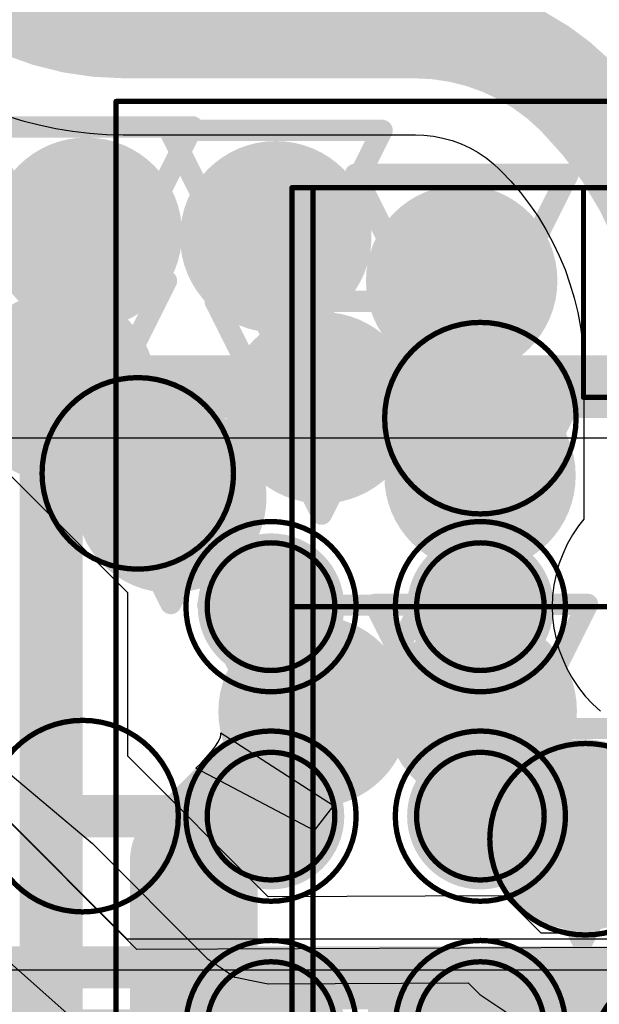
# Model space of a CAD drawing. Header units: inches. Extents: x -2.3 to 12.7, y -2.8 to 6.7.
# Tile 65 of 171: x 0.125 to 0.1795, y 0.9275 to 1.02. Entities that reach past the tile are written whole.
import ezdxf

# ---------------------------------------------------------------- set-up
doc = ezdxf.new("R2010")
doc.units = ezdxf.units.IN
doc.header["$MEASUREMENT"] = 0
for name, color, linetype in [('Bottom Layer', 5, 'Continuous'), ('Bottom Paste', 16, 'Continuous'), ('Bottom Solder', 6, 'Continuous'), ('Drill Drawing', 1, 'Continuous'), ('fanoutbga', 56, 'Continuous'), ('L2_GND1', 16, 'Continuous'), ('L3_PWR1', 130, 'Continuous'), ('M14 Component Bodies Bottom', 56, 'Continuous'), ('M16 Courtyards Bottom', 56, 'Continuous'), ('M5 Assembly Top', 56, 'Continuous'), ('M6 Assembly Bottom', 56, 'Continuous'), ('PCB_dimesnion_airgap_trace_width', 56, 'Continuous'), ('Top Layer', 1, 'Continuous'), ('Top Overlay', 2, 'Continuous'), ('Top Paste', 8, 'Continuous'), ('Top Solder', 216, 'Continuous'), ('Via Holes', 16, 'Continuous')]:
    doc.layers.add(name, color=color, linetype=linetype)
doc.styles.add('Arial', font='txt', dxfattribs={"height": 0.2})

# ---------------------------------------------------------------- blocks, each defined once
blk = doc.blocks.new('AMF0102A_MFG_36')
at = {"layer": 'Top Layer'}
h = blk.add_hatch(color=1, dxfattribs=at)
edge = h.paths.add_edge_path()
edge.add_arc((-0.108268, -0.088583), 0.004921, 0, 360)
h = blk.add_hatch(color=1, dxfattribs=at)
edge = h.paths.add_edge_path()
edge.add_arc((-0.088583, -0.088583), 0.004921, 0, 360)
h = blk.add_hatch(color=1, dxfattribs=at)
edge = h.paths.add_edge_path()
edge.add_arc((-0.068898, -0.088583), 0.004921, 0, 360)
h = blk.add_hatch(color=1, dxfattribs=at)
edge = h.paths.add_edge_path()
edge.add_arc((-0.108268, -0.108268), 0.004921, 0, 360)
h = blk.add_hatch(color=1, dxfattribs=at)
edge = h.paths.add_edge_path()
edge.add_arc((-0.088583, -0.108268), 0.004921, 0, 360)
h = blk.add_hatch(color=1, dxfattribs=at)
edge = h.paths.add_edge_path()
edge.add_arc((-0.068898, -0.108268), 0.004921, 0, 360)
at = {"layer": 'Top Paste'}
h = blk.add_hatch(color=8, dxfattribs=at)
edge = h.paths.add_edge_path()
edge.add_arc((-0.108268, -0.088583), 0.004921, 0, 360)
h = blk.add_hatch(color=8, dxfattribs=at)
edge = h.paths.add_edge_path()
edge.add_arc((-0.088583, -0.088583), 0.004921, 0, 360)
h = blk.add_hatch(color=8, dxfattribs=at)
edge = h.paths.add_edge_path()
edge.add_arc((-0.068898, -0.088583), 0.004921, 0, 360)
h = blk.add_hatch(color=8, dxfattribs=at)
edge = h.paths.add_edge_path()
edge.add_arc((-0.108268, -0.108268), 0.004921, 0, 360)
h = blk.add_hatch(color=8, dxfattribs=at)
edge = h.paths.add_edge_path()
edge.add_arc((-0.088583, -0.108268), 0.004921, 0, 360)
h = blk.add_hatch(color=8, dxfattribs=at)
edge = h.paths.add_edge_path()
edge.add_arc((-0.068898, -0.108268), 0.004921, 0, 360)
at = {"layer": 'M5 Assembly Top'}
for points in [[(-0.128937, -0.128937, 0.005906, 0.005906, 0), (-0.128937, 0.128937, 0.005906, 0.005906, 0)], [(0.128937, -0.128937, 0.005906, 0.005906, 0), (-0.128937, -0.128937, 0.005906, 0.005906, 0)]]:
    blk.add_lwpolyline(points, format="xyseb", dxfattribs=at)
blk.add_lwpolyline([(-0.130413, -0.128937, 0.002953, 0.002953, 1), (-0.127461, -0.128937, 0.002953, 0.002953, 1)], format="xyseb", close=True, dxfattribs=at)
blk.add_lwpolyline([(-0.130413, -0.128937, 0.002953, 0.002953, 1), (-0.127461, -0.128937, 0.002953, 0.002953, 1)], format="xyseb", close=True, dxfattribs=at)
at = {"layer": 'Top Overlay'}
for points in [[(-0.128937, -0.128937, 0.005906, 0.005906, 0), (-0.128937, 0.128937, 0.005906, 0.005906, 0)], [(0.128937, -0.128937, 0.005906, 0.005906, 0), (-0.128937, -0.128937, 0.005906, 0.005906, 0)]]:
    blk.add_lwpolyline(points, format="xyseb", dxfattribs=at)
blk.add_lwpolyline([(-0.130413, -0.128937, 0.002953, 0.002953, 1), (-0.127461, -0.128937, 0.002953, 0.002953, 1)], format="xyseb", close=True, dxfattribs=at)
blk.add_lwpolyline([(-0.130413, -0.128937, 0.002953, 0.002953, 1), (-0.127461, -0.128937, 0.002953, 0.002953, 1)], format="xyseb", close=True, dxfattribs=at)
at = {"layer": 'Top Solder'}
for points in [[(-0.104823, -0.088583, 0.00689, 0.00689, 1), (-0.111713, -0.088583, 0.00689, 0.00689, 1)], [(-0.085138, -0.088583, 0.00689, 0.00689, 1), (-0.092028, -0.088583, 0.00689, 0.00689, 1)], [(-0.065453, -0.088583, 0.00689, 0.00689, 1), (-0.072343, -0.088583, 0.00689, 0.00689, 1)], [(-0.113435, -0.088583, 0.003445, 0.003445, 1), (-0.10999, -0.088583, 0.003445, 0.003445, 1)], [(-0.106545, -0.088583, 0.003445, 0.003445, 1), (-0.1031, -0.088583, 0.003445, 0.003445, 1)], [(-0.09375, -0.088583, 0.003445, 0.003445, 1), (-0.090305, -0.088583, 0.003445, 0.003445, 1)], [(-0.08686, -0.088583, 0.003445, 0.003445, 1), (-0.083415, -0.088583, 0.003445, 0.003445, 1)], [(-0.074065, -0.088583, 0.003445, 0.003445, 1), (-0.07062, -0.088583, 0.003445, 0.003445, 1)], [(-0.104823, -0.108268, 0.00689, 0.00689, 1), (-0.111713, -0.108268, 0.00689, 0.00689, 1)], [(-0.085138, -0.108268, 0.00689, 0.00689, 1), (-0.092028, -0.108268, 0.00689, 0.00689, 1)], [(-0.065453, -0.108268, 0.00689, 0.00689, 1), (-0.072343, -0.108268, 0.00689, 0.00689, 1)], [(-0.113435, -0.108268, 0.003445, 0.003445, 1), (-0.10999, -0.108268, 0.003445, 0.003445, 1)], [(-0.106545, -0.108268, 0.003445, 0.003445, 1), (-0.1031, -0.108268, 0.003445, 0.003445, 1)], [(-0.09375, -0.108268, 0.003445, 0.003445, 1), (-0.090305, -0.108268, 0.003445, 0.003445, 1)], [(-0.08686, -0.108268, 0.003445, 0.003445, 1), (-0.083415, -0.108268, 0.003445, 0.003445, 1)], [(-0.074065, -0.108268, 0.003445, 0.003445, 1), (-0.07062, -0.108268, 0.003445, 0.003445, 1)]]:
    blk.add_lwpolyline(points, format="xyseb", close=True, dxfattribs=at)
blk = doc.blocks.new('0402L_B_80')
at = {"layer": 'Bottom Layer'}
for points in [[(-0.007874, 0.009843), (-0.007874, -0.009843), (-0.031496, -0.009843), (-0.031496, 0.009843)], [(0.031496, 0.009843), (0.031496, -0.009843), (0.007874, -0.009843), (0.007874, 0.009843)]]:
    blk.add_hatch(color=5, dxfattribs=at).paths.add_polyline_path(points)
at = {"layer": 'Bottom Paste'}
for points in [[(-0.007874, 0.009843), (-0.007874, -0.009843), (-0.031496, -0.009843), (-0.031496, 0.009843)], [(0.031496, 0.009843), (0.031496, -0.009843), (0.007874, -0.009843), (0.007874, 0.009843)]]:
    blk.add_hatch(color=16, dxfattribs=at).paths.add_polyline_path(points)
at = {"layer": 'Bottom Solder'}
for points in [[(-0.007874, 0.009843), (-0.007874, -0.009843), (-0.031496, -0.009843), (-0.031496, 0.009843)], [(0.031496, 0.009843), (0.031496, -0.009843), (0.007874, -0.009843), (0.007874, 0.009843)]]:
    blk.add_hatch(color=6, dxfattribs=at).paths.add_polyline_path(points)
at = {"layer": 'M14 Component Bodies Bottom'}
for points in [[(-0.021653, 0.011811, 0.003937, 0.003937, 0), (-0.021653, -0.011811, 0.003937, 0.003937, 0)], [(0.021654, 0.011811, 0.003937, 0.003937, 0), (-0.021653, 0.011811, 0.003937, 0.003937, 0)], [(-0.01378, 0.011811, 0.003937, 0.003937, 0), (-0.01378, -0.011811, 0.003937, 0.003937, 0)], [(0.01378, 0.011811, 0.003937, 0.003937, 0), (0.01378, -0.011811, 0.003937, 0.003937, 0)], [(0.021654, 0.011811, 0.003937, 0.003937, 0), (0.021654, -0.011811, 0.003937, 0.003937, 0)], [(0.021654, -0.011811, 0.003937, 0.003937, 0), (-0.021653, -0.011811, 0.003937, 0.003937, 0)]]:
    blk.add_lwpolyline(points, format="xyseb", dxfattribs=at)
for points in [[(-0.022638, 0.011811, 0.001969, 0.001969, 1), (-0.020669, 0.011811, 0.001969, 0.001969, 1)], [(-0.022638, 0.011811, 0.001969, 0.001969, 1), (-0.020669, 0.011811, 0.001969, 0.001969, 1)], [(-0.014764, 0.011811, 0.001969, 0.001969, 1), (-0.012795, 0.011811, 0.001969, 0.001969, 1)], [(0.012795, 0.011811, 0.001969, 0.001969, 1), (0.014764, 0.011811, 0.001969, 0.001969, 1)], [(0.020669, 0.011811, 0.001969, 0.001969, 1), (0.022638, 0.011811, 0.001969, 0.001969, 1)], [(0.020669, 0.011811, 0.001969, 0.001969, 1), (0.022638, 0.011811, 0.001969, 0.001969, 1)], [(-0.022638, -0.011811, 0.001969, 0.001969, 1), (-0.020669, -0.011811, 0.001969, 0.001969, 1)], [(-0.022638, -0.011811, 0.001969, 0.001969, 1), (-0.020669, -0.011811, 0.001969, 0.001969, 1)], [(-0.014764, -0.011811, 0.001969, 0.001969, 1), (-0.012795, -0.011811, 0.001969, 0.001969, 1)], [(0.012795, -0.011811, 0.001969, 0.001969, 1), (0.014764, -0.011811, 0.001969, 0.001969, 1)], [(0.020669, -0.011811, 0.001969, 0.001969, 1), (0.022638, -0.011811, 0.001969, 0.001969, 1)], [(0.020669, -0.011811, 0.001969, 0.001969, 1), (0.022638, -0.011811, 0.001969, 0.001969, 1)]]:
    blk.add_lwpolyline(points, format="xyseb", close=True, dxfattribs=at)
at = {"layer": 'M16 Courtyards Bottom'}
for points in [[(-0.035433, 0.01378, 0.003937, 0.003937, 0), (-0.035433, -0.01378, 0.003937, 0.003937, 0)], [(0.035433, 0.01378, 0.003937, 0.003937, 0), (-0.035433, 0.01378, 0.003937, 0.003937, 0)], [(0.035433, 0.01378, 0.003937, 0.003937, 0), (0.035433, -0.01378, 0.003937, 0.003937, 0)], [(0, 0.011811, 0.003937, 0.003937, 0), (0, -0.011811, 0.003937, 0.003937, 0)], [(0.011811, 0, 0.003937, 0.003937, 0), (-0.011811, 0, 0.003937, 0.003937, 0)], [(0.035433, -0.01378, 0.003937, 0.003937, 0), (-0.035433, -0.01378, 0.003937, 0.003937, 0)]]:
    blk.add_lwpolyline(points, format="xyseb", dxfattribs=at)
for points in [[(-0.036417, 0.01378, 0.001969, 0.001969, 1), (-0.034449, 0.01378, 0.001969, 0.001969, 1)], [(-0.036417, 0.01378, 0.001969, 0.001969, 1), (-0.034449, 0.01378, 0.001969, 0.001969, 1)], [(0.034449, 0.01378, 0.001969, 0.001969, 1), (0.036417, 0.01378, 0.001969, 0.001969, 1)], [(0.034449, 0.01378, 0.001969, 0.001969, 1), (0.036417, 0.01378, 0.001969, 0.001969, 1)], [(-0.000984, 0.011811, 0.001969, 0.001969, 1), (0.000984, 0.011811, 0.001969, 0.001969, 1)], [(-0.012795, 0, 0.001969, 0.001969, 1), (-0.010827, 0, 0.001969, 0.001969, 1)], [(0.010827, 0, 0.001969, 0.001969, 1), (0.012795, 0, 0.001969, 0.001969, 1)], [(-0.000984, -0.011811, 0.001969, 0.001969, 1), (0.000984, -0.011811, 0.001969, 0.001969, 1)], [(-0.036417, -0.01378, 0.001969, 0.001969, 1), (-0.034449, -0.01378, 0.001969, 0.001969, 1)], [(-0.036417, -0.01378, 0.001969, 0.001969, 1), (-0.034449, -0.01378, 0.001969, 0.001969, 1)], [(0.034449, -0.01378, 0.001969, 0.001969, 1), (0.036417, -0.01378, 0.001969, 0.001969, 1)], [(0.034449, -0.01378, 0.001969, 0.001969, 1), (0.036417, -0.01378, 0.001969, 0.001969, 1)]]:
    blk.add_lwpolyline(points, format="xyseb", close=True, dxfattribs=at)
at = {"layer": 'M6 Assembly Bottom'}
for points in [[(0.035433, 0.01378, 0.003937, 0.003937, 0), (-0.035433, 0.01378, 0.003937, 0.003937, 0)], [(-0.035433, 0.01378, 0.003937, 0.003937, 0), (-0.035433, -0.01378, 0.003937, 0.003937, 0)], [(0.035433, 0.01378, 0.003937, 0.003937, 0), (0.035433, -0.01378, 0.003937, 0.003937, 0)], [(0.035433, -0.01378, 0.003937, 0.003937, 0), (-0.035433, -0.01378, 0.003937, 0.003937, 0)]]:
    blk.add_lwpolyline(points, format="xyseb", dxfattribs=at)
for points in [[(-0.036417, 0.01378, 0.001969, 0.001969, 1), (-0.034449, 0.01378, 0.001969, 0.001969, 1)], [(-0.036417, 0.01378, 0.001969, 0.001969, 1), (-0.034449, 0.01378, 0.001969, 0.001969, 1)], [(0.034449, 0.01378, 0.001969, 0.001969, 1), (0.036417, 0.01378, 0.001969, 0.001969, 1)], [(0.034449, 0.01378, 0.001969, 0.001969, 1), (0.036417, 0.01378, 0.001969, 0.001969, 1)], [(-0.036417, -0.01378, 0.001969, 0.001969, 1), (-0.034449, -0.01378, 0.001969, 0.001969, 1)], [(-0.036417, -0.01378, 0.001969, 0.001969, 1), (-0.034449, -0.01378, 0.001969, 0.001969, 1)], [(0.034449, -0.01378, 0.001969, 0.001969, 1), (0.036417, -0.01378, 0.001969, 0.001969, 1)], [(0.034449, -0.01378, 0.001969, 0.001969, 1), (0.036417, -0.01378, 0.001969, 0.001969, 1)]]:
    blk.add_lwpolyline(points, format="xyseb", close=True, dxfattribs=at)
at = {"layer": 'M6 Assembly Bottom', "style": 'Arial', "text_generation_flag": 2}
blk.add_text('C4', height=0.017, rotation=180, dxfattribs=at).set_placement((-0.030512, 0.008858))

msp = doc.modelspace()

# ---------------------------------------------------------------- hatches: boundary and pattern name
at = {"layer": 'Bottom Layer'}
h = msp.add_hatch(color=5, dxfattribs=at)
edge = h.paths.add_edge_path()
edge.add_arc((0.131257, 0.999932), 0.009, 0, 360)
h = msp.add_hatch(color=5, dxfattribs=at)
edge = h.paths.add_edge_path()
edge.add_arc((0.149069, 0.999602), 0.009, 0, 360)
h = msp.add_hatch(color=5, dxfattribs=at)
edge = h.paths.add_edge_path()
edge.add_arc((0.16655, 0.995479), 0.009, 0, 360)
h = msp.add_hatch(color=5, dxfattribs=at)
edge = h.paths.add_edge_path()
edge.add_arc((0.128795, 0.985459), 0.009, 0, 360)
h = msp.add_hatch(color=5, dxfattribs=at)
edge = h.paths.add_edge_path()
edge.add_arc((0.15337, 0.983541), 0.009, 0, 360)
h = msp.add_hatch(color=5, dxfattribs=at)
edge = h.paths.add_edge_path()
edge.add_arc((0.16827, 0.977157), 0.009, 0, 360)
h = msp.add_hatch(color=5, dxfattribs=at)
edge = h.paths.add_edge_path()
edge.add_arc((0.139197, 0.975133), 0.009, 0, 360)
h = msp.add_hatch(color=5, dxfattribs=at)
edge = h.paths.add_edge_path()
edge.add_arc((0.152669, 0.954986), 0.009, 0, 360)
h = msp.add_hatch(color=5, dxfattribs=at)
edge = h.paths.add_edge_path()
edge.add_arc((0.168385, 0.955058), 0.009, 0, 360)
h = msp.add_hatch(color=5, dxfattribs=at)
edge = h.paths.add_edge_path()
edge.add_arc((0.1779, 0.943394), 0.009, 0, 360)
at = {"layer": 'L2_GND1'}
h = msp.add_hatch(color=16, dxfattribs=at)
edge = h.paths.add_edge_path()
edge.add_arc((0.131257, 0.999932), 0.009, 0, 360)
h = msp.add_hatch(color=16, dxfattribs=at)
edge = h.paths.add_edge_path()
edge.add_arc((0.149069, 0.999602), 0.009, 0, 360)
h = msp.add_hatch(color=16, dxfattribs=at)
edge = h.paths.add_edge_path()
edge.add_arc((0.16655, 0.995479), 0.009, 0, 360)
h = msp.add_hatch(color=16, dxfattribs=at)
edge = h.paths.add_edge_path()
edge.add_arc((0.128795, 0.985459), 0.009, 0, 360)
h = msp.add_hatch(color=16, dxfattribs=at)
edge = h.paths.add_edge_path()
edge.add_arc((0.15337, 0.983541), 0.009, 0, 360)
h = msp.add_hatch(color=16, dxfattribs=at)
edge = h.paths.add_edge_path()
edge.add_arc((0.16827, 0.977157), 0.009, 0, 360)
h = msp.add_hatch(color=16, dxfattribs=at)
edge = h.paths.add_edge_path()
edge.add_arc((0.139197, 0.975133), 0.009, 0, 360)
h = msp.add_hatch(color=16, dxfattribs=at)
edge = h.paths.add_edge_path()
edge.add_arc((0.152669, 0.954986), 0.009, 0, 360)
h = msp.add_hatch(color=16, dxfattribs=at)
edge = h.paths.add_edge_path()
edge.add_arc((0.168385, 0.955058), 0.009, 0, 360)
h = msp.add_hatch(color=16, dxfattribs=at)
edge = h.paths.add_edge_path()
edge.add_arc((0.1779, 0.943394), 0.009, 0, 360)
at = {"layer": 'L3_PWR1'}
h = msp.add_hatch(color=130, dxfattribs=at)
edge = h.paths.add_edge_path()
edge.add_arc((0.131257, 0.999932), 0.009, 0, 360)
h = msp.add_hatch(color=130, dxfattribs=at)
edge = h.paths.add_edge_path()
edge.add_arc((0.149069, 0.999602), 0.009, 0, 360)
h = msp.add_hatch(color=130, dxfattribs=at)
edge = h.paths.add_edge_path()
edge.add_arc((0.16655, 0.995479), 0.009, 0, 360)
h = msp.add_hatch(color=130, dxfattribs=at)
edge = h.paths.add_edge_path()
edge.add_arc((0.128795, 0.985459), 0.009, 0, 360)
h = msp.add_hatch(color=130, dxfattribs=at)
edge = h.paths.add_edge_path()
edge.add_arc((0.15337, 0.983541), 0.009, 0, 360)
h = msp.add_hatch(color=130, dxfattribs=at)
edge = h.paths.add_edge_path()
edge.add_arc((0.16827, 0.977157), 0.009, 0, 360)
h = msp.add_hatch(color=130, dxfattribs=at)
edge = h.paths.add_edge_path()
edge.add_arc((0.139197, 0.975133), 0.009, 0, 360)
h = msp.add_hatch(color=130, dxfattribs=at)
edge = h.paths.add_edge_path()
edge.add_arc((0.152669, 0.954986), 0.009, 0, 360)
h = msp.add_hatch(color=130, dxfattribs=at)
edge = h.paths.add_edge_path()
edge.add_arc((0.168385, 0.955058), 0.009, 0, 360)
h = msp.add_hatch(color=130, dxfattribs=at)
edge = h.paths.add_edge_path()
edge.add_arc((0.1779, 0.943394), 0.009, 0, 360)
at = {"layer": 'Top Layer'}
h = msp.add_hatch(color=1, dxfattribs=at)
edge = h.paths.add_edge_path()
edge.add_arc((0.131257, 0.999932), 0.009, 0, 360)
h = msp.add_hatch(color=1, dxfattribs=at)
edge = h.paths.add_edge_path()
edge.add_arc((0.149069, 0.999602), 0.009, 0, 360)
h = msp.add_hatch(color=1, dxfattribs=at)
edge = h.paths.add_edge_path()
edge.add_arc((0.16655, 0.995479), 0.009, 0, 360)
h = msp.add_hatch(color=1, dxfattribs=at)
edge = h.paths.add_edge_path()
edge.add_arc((0.128795, 0.985459), 0.009, 0, 360)
h = msp.add_hatch(color=1, dxfattribs=at)
edge = h.paths.add_edge_path()
edge.add_arc((0.15337, 0.983541), 0.009, 0, 360)
h = msp.add_hatch(color=1, dxfattribs=at)
edge = h.paths.add_edge_path()
edge.add_arc((0.16827, 0.977157), 0.009, 0, 360)
h = msp.add_hatch(color=1, dxfattribs=at)
edge = h.paths.add_edge_path()
edge.add_arc((0.139197, 0.975133), 0.009, 0, 360)
h = msp.add_hatch(color=1, dxfattribs=at)
edge = h.paths.add_edge_path()
edge.add_arc((0.152669, 0.954986), 0.009, 0, 360)
h = msp.add_hatch(color=1, dxfattribs=at)
edge = h.paths.add_edge_path()
edge.add_arc((0.168385, 0.955058), 0.009, 0, 360)
h = msp.add_hatch(color=1, dxfattribs=at)
edge = h.paths.add_edge_path()
edge.add_arc((0.1779, 0.943394), 0.009, 0, 360)
at = {"layer": 'Via Holes'}
h = msp.add_hatch(color=7, dxfattribs=at)
edge = h.paths.add_edge_path()
edge.add_arc((0.131257, 0.999932), 0.004, 0, 360)
h = msp.add_hatch(color=7, dxfattribs=at)
edge = h.paths.add_edge_path()
edge.add_arc((0.149069, 0.999602), 0.004, 0, 360)
h = msp.add_hatch(color=7, dxfattribs=at)
edge = h.paths.add_edge_path()
edge.add_arc((0.16655, 0.995479), 0.004, 0, 360)
h = msp.add_hatch(color=7, dxfattribs=at)
edge = h.paths.add_edge_path()
edge.add_arc((0.128795, 0.985459), 0.004, 0, 360)
h = msp.add_hatch(color=7, dxfattribs=at)
edge = h.paths.add_edge_path()
edge.add_arc((0.15337, 0.983541), 0.004, 0, 360)
h = msp.add_hatch(color=7, dxfattribs=at)
edge = h.paths.add_edge_path()
edge.add_arc((0.16827, 0.977157), 0.004, 0, 360)
h = msp.add_hatch(color=7, dxfattribs=at)
edge = h.paths.add_edge_path()
edge.add_arc((0.139197, 0.975133), 0.004, 0, 360)
h = msp.add_hatch(color=7, dxfattribs=at)
edge = h.paths.add_edge_path()
edge.add_arc((0.152669, 0.954986), 0.004, 0, 360)
h = msp.add_hatch(color=7, dxfattribs=at)
edge = h.paths.add_edge_path()
edge.add_arc((0.168385, 0.955058), 0.004, 0, 360)
h = msp.add_hatch(color=7, dxfattribs=at)
edge = h.paths.add_edge_path()
edge.add_arc((0.1779, 0.943394), 0.004, 0, 360)

# ---------------------------------------------------------------- linework, layer by layer
at = {"layer": 'Bottom Layer'}
for p, q in [((0.135108, 0.933596), (0.084124, 0.98458)), ((0.14361, 0.952065), (0.143762, 0.952346)), ((0.143762, 0.952346), (0.14386, 0.952593)), ((0.14386, 0.952593), (0.143904, 0.952806)), ((0.143904, 0.952806), (0.143895, 0.952985)), ((0.143895, 0.952985), (0.154495, 0.946174)), ((0.14204, 0.950146), (0.143144, 0.9514)), ((0.143144, 0.9514), (0.143404, 0.951749)), ((0.143404, 0.951749), (0.14361, 0.952065)), ((0.141564, 0.94966), (0.14204, 0.950146)), ((0.152688, 0.943814), (0.141564, 0.94966)), ((0.154495, 0.946174), (0.152688, 0.943814)), ((0.283965, 0.933596), (0.135108, 0.933596))]:
    msp.add_line(p, q, dxfattribs=at)
for points in [[(0.152669, 0.95228, 0.012, 0.012, 0), (0.152669, 0.954986, 0.012, 0.012, 0)], [(0.141355, 0.940966, 0.012, 0.012, 0), (0.152669, 0.95228, 0.012, 0.012, 0)], [(0.141355, 0.918869, 0.012, 0.012, 0), (0.141355, 0.940966, 0.012, 0.012, 0)]]:
    msp.add_lwpolyline(points, format="xyseb", dxfattribs=at)
for points in [[(0.149669, 0.954986, 0.006, 0.006, 1), (0.155669, 0.954986, 0.006, 0.006, 1)], [(0.149669, 0.95228, 0.006, 0.006, 1), (0.155669, 0.95228, 0.006, 0.006, 1)], [(0.149669, 0.95228, 0.006, 0.006, 1), (0.155669, 0.95228, 0.006, 0.006, 1)], [(0.138355, 0.940966, 0.006, 0.006, 1), (0.144355, 0.940966, 0.006, 0.006, 1)], [(0.138355, 0.940966, 0.006, 0.006, 1), (0.144355, 0.940966, 0.006, 0.006, 1)]]:
    msp.add_lwpolyline(points, format="xyseb", close=True, dxfattribs=at)
at = {"layer": 'Bottom Solder'}
for p, q in [((0.135997, 0.932641), (0.118437, 0.950202)), ((0.199872, 0.932902), (0.135997, 0.932641))]:
    msp.add_line(p, q, dxfattribs=at)
at = {"layer": 'Drill Drawing'}
for points in [[(0.121257, 1.009932, 0.002, 0.002, 0), (0.141257, 1.009932, 0.002, 0.002, 0)], [(0.121257, 1.009932, 0.002, 0.002, 0), (0.131257, 0.989932, 0.002, 0.002, 0)], [(0.131257, 0.989932, 0.002, 0.002, 0), (0.141257, 1.009932, 0.002, 0.002, 0)], [(0.139069, 1.009602, 0.002, 0.002, 0), (0.159069, 1.009602, 0.002, 0.002, 0)], [(0.139069, 1.009602, 0.002, 0.002, 0), (0.149069, 0.989602, 0.002, 0.002, 0)], [(0.149069, 0.989602, 0.002, 0.002, 0), (0.159069, 1.009602, 0.002, 0.002, 0)], [(0.15655, 1.005479, 0.002, 0.002, 0), (0.17655, 1.005479, 0.002, 0.002, 0)], [(0.15655, 1.005479, 0.002, 0.002, 0), (0.16655, 0.985479, 0.002, 0.002, 0)], [(0.16655, 0.985479, 0.002, 0.002, 0), (0.17655, 1.005479, 0.002, 0.002, 0)], [(0.118795, 0.995459, 0.002, 0.002, 0), (0.138795, 0.995459, 0.002, 0.002, 0)], [(0.118795, 0.995459, 0.002, 0.002, 0), (0.128795, 0.975459, 0.002, 0.002, 0)], [(0.128795, 0.975459, 0.002, 0.002, 0), (0.138795, 0.995459, 0.002, 0.002, 0)], [(0.14337, 0.993541, 0.002, 0.002, 0), (0.16337, 0.993541, 0.002, 0.002, 0)], [(0.14337, 0.993541, 0.002, 0.002, 0), (0.15337, 0.973541, 0.002, 0.002, 0)], [(0.15337, 0.973541, 0.002, 0.002, 0), (0.16337, 0.993541, 0.002, 0.002, 0)], [(0.158271, 0.987157, 0.002, 0.002, 0), (0.17827, 0.987157, 0.002, 0.002, 0)], [(0.158271, 0.987157, 0.002, 0.002, 0), (0.16827, 0.967157, 0.002, 0.002, 0)], [(0.16827, 0.967157, 0.002, 0.002, 0), (0.17827, 0.987157, 0.002, 0.002, 0)], [(0.129197, 0.985133, 0.002, 0.002, 0), (0.149197, 0.985133, 0.002, 0.002, 0)], [(0.129197, 0.985133, 0.002, 0.002, 0), (0.139197, 0.965133, 0.002, 0.002, 0)], [(0.139197, 0.965133, 0.002, 0.002, 0), (0.149197, 0.985133, 0.002, 0.002, 0)], [(0.158385, 0.965058, 0.002, 0.002, 0), (0.178385, 0.965058, 0.002, 0.002, 0)], [(0.158385, 0.965058, 0.002, 0.002, 0), (0.168385, 0.945058, 0.002, 0.002, 0)], [(0.168385, 0.945058, 0.002, 0.002, 0), (0.178385, 0.965058, 0.002, 0.002, 0)], [(0.142669, 0.964986, 0.002, 0.002, 0), (0.162669, 0.964986, 0.002, 0.002, 0)], [(0.142669, 0.964986, 0.002, 0.002, 0), (0.152669, 0.944986, 0.002, 0.002, 0)], [(0.152669, 0.944986, 0.002, 0.002, 0), (0.162669, 0.964986, 0.002, 0.002, 0)], [(0.1679, 0.953394, 0.002, 0.002, 0), (0.1879, 0.953394, 0.002, 0.002, 0)], [(0.1679, 0.953394, 0.002, 0.002, 0), (0.1779, 0.933394, 0.002, 0.002, 0)], [(0.1779, 0.933394, 0.002, 0.002, 0), (0.1879, 0.953394, 0.002, 0.002, 0)]]:
    msp.add_lwpolyline(points, format="xyseb", dxfattribs=at)
for points in [[(0.138569, 1.009602, 0.001, 0.001, 1), (0.139569, 1.009602, 0.001, 0.001, 1)], [(0.138569, 1.009602, 0.001, 0.001, 1), (0.139569, 1.009602, 0.001, 0.001, 1)], [(0.140757, 1.009932, 0.001, 0.001, 1), (0.141757, 1.009932, 0.001, 0.001, 1)], [(0.140757, 1.009932, 0.001, 0.001, 1), (0.141757, 1.009932, 0.001, 0.001, 1)], [(0.158569, 1.009602, 0.001, 0.001, 1), (0.159569, 1.009602, 0.001, 0.001, 1)], [(0.158569, 1.009602, 0.001, 0.001, 1), (0.159569, 1.009602, 0.001, 0.001, 1)], [(0.15605, 1.005479, 0.001, 0.001, 1), (0.15705, 1.005479, 0.001, 0.001, 1)], [(0.15605, 1.005479, 0.001, 0.001, 1), (0.15705, 1.005479, 0.001, 0.001, 1)], [(0.17605, 1.005479, 0.001, 0.001, 1), (0.17705, 1.005479, 0.001, 0.001, 1)], [(0.17605, 1.005479, 0.001, 0.001, 1), (0.17705, 1.005479, 0.001, 0.001, 1)], [(0.138295, 0.995459, 0.001, 0.001, 1), (0.139295, 0.995459, 0.001, 0.001, 1)], [(0.138295, 0.995459, 0.001, 0.001, 1), (0.139295, 0.995459, 0.001, 0.001, 1)], [(0.14287, 0.993541, 0.001, 0.001, 1), (0.14387, 0.993541, 0.001, 0.001, 1)], [(0.14287, 0.993541, 0.001, 0.001, 1), (0.14387, 0.993541, 0.001, 0.001, 1)], [(0.16287, 0.993541, 0.001, 0.001, 1), (0.16387, 0.993541, 0.001, 0.001, 1)], [(0.16287, 0.993541, 0.001, 0.001, 1), (0.16387, 0.993541, 0.001, 0.001, 1)], [(0.130757, 0.989932, 0.001, 0.001, 1), (0.131757, 0.989932, 0.001, 0.001, 1)], [(0.130757, 0.989932, 0.001, 0.001, 1), (0.131757, 0.989932, 0.001, 0.001, 1)], [(0.148569, 0.989602, 0.001, 0.001, 1), (0.149569, 0.989602, 0.001, 0.001, 1)], [(0.148569, 0.989602, 0.001, 0.001, 1), (0.149569, 0.989602, 0.001, 0.001, 1)], [(0.157771, 0.987157, 0.001, 0.001, 1), (0.158771, 0.987157, 0.001, 0.001, 1)], [(0.157771, 0.987157, 0.001, 0.001, 1), (0.158771, 0.987157, 0.001, 0.001, 1)], [(0.17777, 0.987157, 0.001, 0.001, 1), (0.17877, 0.987157, 0.001, 0.001, 1)], [(0.17777, 0.987157, 0.001, 0.001, 1), (0.17877, 0.987157, 0.001, 0.001, 1)], [(0.16605, 0.985479, 0.001, 0.001, 1), (0.16705, 0.985479, 0.001, 0.001, 1)], [(0.16605, 0.985479, 0.001, 0.001, 1), (0.16705, 0.985479, 0.001, 0.001, 1)], [(0.128697, 0.985133, 0.001, 0.001, 1), (0.129697, 0.985133, 0.001, 0.001, 1)], [(0.128697, 0.985133, 0.001, 0.001, 1), (0.129697, 0.985133, 0.001, 0.001, 1)], [(0.148697, 0.985133, 0.001, 0.001, 1), (0.149697, 0.985133, 0.001, 0.001, 1)], [(0.148697, 0.985133, 0.001, 0.001, 1), (0.149697, 0.985133, 0.001, 0.001, 1)], [(0.128295, 0.975459, 0.001, 0.001, 1), (0.129295, 0.975459, 0.001, 0.001, 1)], [(0.128295, 0.975459, 0.001, 0.001, 1), (0.129295, 0.975459, 0.001, 0.001, 1)], [(0.15287, 0.973541, 0.001, 0.001, 1), (0.15387, 0.973541, 0.001, 0.001, 1)], [(0.15287, 0.973541, 0.001, 0.001, 1), (0.15387, 0.973541, 0.001, 0.001, 1)], [(0.16777, 0.967157, 0.001, 0.001, 1), (0.16877, 0.967157, 0.001, 0.001, 1)], [(0.16777, 0.967157, 0.001, 0.001, 1), (0.16877, 0.967157, 0.001, 0.001, 1)], [(0.138697, 0.965133, 0.001, 0.001, 1), (0.139697, 0.965133, 0.001, 0.001, 1)], [(0.138697, 0.965133, 0.001, 0.001, 1), (0.139697, 0.965133, 0.001, 0.001, 1)], [(0.157885, 0.965058, 0.001, 0.001, 1), (0.158885, 0.965058, 0.001, 0.001, 1)], [(0.157885, 0.965058, 0.001, 0.001, 1), (0.158885, 0.965058, 0.001, 0.001, 1)], [(0.177885, 0.965058, 0.001, 0.001, 1), (0.178885, 0.965058, 0.001, 0.001, 1)], [(0.177885, 0.965058, 0.001, 0.001, 1), (0.178885, 0.965058, 0.001, 0.001, 1)], [(0.142169, 0.964986, 0.001, 0.001, 1), (0.143169, 0.964986, 0.001, 0.001, 1)], [(0.142169, 0.964986, 0.001, 0.001, 1), (0.143169, 0.964986, 0.001, 0.001, 1)], [(0.162169, 0.964986, 0.001, 0.001, 1), (0.163169, 0.964986, 0.001, 0.001, 1)], [(0.162169, 0.964986, 0.001, 0.001, 1), (0.163169, 0.964986, 0.001, 0.001, 1)], [(0.1674, 0.953394, 0.001, 0.001, 1), (0.1684, 0.953394, 0.001, 0.001, 1)], [(0.1674, 0.953394, 0.001, 0.001, 1), (0.1684, 0.953394, 0.001, 0.001, 1)], [(0.152169, 0.944986, 0.001, 0.001, 1), (0.153169, 0.944986, 0.001, 0.001, 1)], [(0.152169, 0.944986, 0.001, 0.001, 1), (0.153169, 0.944986, 0.001, 0.001, 1)], [(0.167885, 0.945058, 0.001, 0.001, 1), (0.168885, 0.945058, 0.001, 0.001, 1)], [(0.167885, 0.945058, 0.001, 0.001, 1), (0.168885, 0.945058, 0.001, 0.001, 1)], [(0.1774, 0.933394, 0.001, 0.001, 1), (0.1784, 0.933394, 0.001, 0.001, 1)], [(0.1774, 0.933394, 0.001, 0.001, 1), (0.1784, 0.933394, 0.001, 0.001, 1)]]:
    msp.add_lwpolyline(points, format="xyseb", close=True, dxfattribs=at)
at = {"layer": 'fanoutbga'}
for points in [[(0.177305, 0.98256, 0.0005, 0.0005, 1), (0.159305, 0.98256, 0.0005, 0.0005, 1)], [(0.177305, 0.98256, 0.0005, 0.0005, 1), (0.159305, 0.98256, 0.0005, 0.0005, 1)], [(0.145094, 0.977371, 0.0005, 0.0005, 1), (0.127094, 0.977371, 0.0005, 0.0005, 1)], [(0.145094, 0.977371, 0.0005, 0.0005, 1), (0.127094, 0.977371, 0.0005, 0.0005, 1)], [(0.167305, 0.98256, 0.002, 0.002, 1), (0.169305, 0.98256, 0.002, 0.002, 1)], [(0.15918, 0.98256, 0.00025, 0.00025, 1), (0.15943, 0.98256, 0.00025, 0.00025, 1)], [(0.15918, 0.98256, 0.00025, 0.00025, 1), (0.15943, 0.98256, 0.00025, 0.00025, 1)], [(0.17718, 0.98256, 0.00025, 0.00025, 1), (0.17743, 0.98256, 0.00025, 0.00025, 1)], [(0.17718, 0.98256, 0.00025, 0.00025, 1), (0.17743, 0.98256, 0.00025, 0.00025, 1)], [(0.135094, 0.977371, 0.002, 0.002, 1), (0.137094, 0.977371, 0.002, 0.002, 1)], [(0.126969, 0.977371, 0.00025, 0.00025, 1), (0.127219, 0.977371, 0.00025, 0.00025, 1)], [(0.126969, 0.977371, 0.00025, 0.00025, 1), (0.127219, 0.977371, 0.00025, 0.00025, 1)], [(0.144969, 0.977371, 0.00025, 0.00025, 1), (0.145219, 0.977371, 0.00025, 0.00025, 1)], [(0.144969, 0.977371, 0.00025, 0.00025, 1), (0.145219, 0.977371, 0.00025, 0.00025, 1)], [(0.15662, 0.964845, 0.0005, 0.0005, 1), (0.14062, 0.964845, 0.0005, 0.0005, 1)], [(0.176305, 0.964845, 0.0005, 0.0005, 1), (0.160305, 0.964845, 0.0005, 0.0005, 1)], [(0.15462, 0.964845, 0.0005, 0.0005, 1), (0.14262, 0.964845, 0.0005, 0.0005, 1)], [(0.15462, 0.964845, 0.0005, 0.0005, 1), (0.14262, 0.964845, 0.0005, 0.0005, 1)], [(0.174305, 0.964845, 0.0005, 0.0005, 1), (0.162305, 0.964845, 0.0005, 0.0005, 1)], [(0.174305, 0.964845, 0.0005, 0.0005, 1), (0.162305, 0.964845, 0.0005, 0.0005, 1)], [(0.14762, 0.964845, 0.002, 0.002, 1), (0.14962, 0.964845, 0.002, 0.002, 1)], [(0.167305, 0.964845, 0.002, 0.002, 1), (0.169305, 0.964845, 0.002, 0.002, 1)], [(0.140495, 0.964845, 0.00025, 0.00025, 1), (0.140745, 0.964845, 0.00025, 0.00025, 1)], [(0.142495, 0.964845, 0.00025, 0.00025, 1), (0.142745, 0.964845, 0.00025, 0.00025, 1)], [(0.142495, 0.964845, 0.00025, 0.00025, 1), (0.142745, 0.964845, 0.00025, 0.00025, 1)], [(0.154495, 0.964845, 0.00025, 0.00025, 1), (0.154745, 0.964845, 0.00025, 0.00025, 1)], [(0.154495, 0.964845, 0.00025, 0.00025, 1), (0.154745, 0.964845, 0.00025, 0.00025, 1)], [(0.156495, 0.964845, 0.00025, 0.00025, 1), (0.156745, 0.964845, 0.00025, 0.00025, 1)], [(0.16018, 0.964845, 0.00025, 0.00025, 1), (0.16043, 0.964845, 0.00025, 0.00025, 1)], [(0.16218, 0.964845, 0.00025, 0.00025, 1), (0.16243, 0.964845, 0.00025, 0.00025, 1)], [(0.16218, 0.964845, 0.00025, 0.00025, 1), (0.16243, 0.964845, 0.00025, 0.00025, 1)], [(0.17418, 0.964845, 0.00025, 0.00025, 1), (0.17443, 0.964845, 0.00025, 0.00025, 1)], [(0.17418, 0.964845, 0.00025, 0.00025, 1), (0.17443, 0.964845, 0.00025, 0.00025, 1)], [(0.17618, 0.964845, 0.00025, 0.00025, 1), (0.17643, 0.964845, 0.00025, 0.00025, 1)], [(0.139905, 0.94516, 0.0005, 0.0005, 1), (0.121905, 0.94516, 0.0005, 0.0005, 1)], [(0.139905, 0.94516, 0.0005, 0.0005, 1), (0.121905, 0.94516, 0.0005, 0.0005, 1)], [(0.15662, 0.94516, 0.0005, 0.0005, 1), (0.14062, 0.94516, 0.0005, 0.0005, 1)], [(0.176305, 0.94516, 0.0005, 0.0005, 1), (0.160305, 0.94516, 0.0005, 0.0005, 1)], [(0.18719, 0.94299, 0.0005, 0.0005, 1), (0.16919, 0.94299, 0.0005, 0.0005, 1)], [(0.18719, 0.94299, 0.0005, 0.0005, 1), (0.16919, 0.94299, 0.0005, 0.0005, 1)], [(0.15462, 0.94516, 0.0005, 0.0005, 1), (0.14262, 0.94516, 0.0005, 0.0005, 1)], [(0.15462, 0.94516, 0.0005, 0.0005, 1), (0.14262, 0.94516, 0.0005, 0.0005, 1)], [(0.174305, 0.94516, 0.0005, 0.0005, 1), (0.162305, 0.94516, 0.0005, 0.0005, 1)], [(0.174305, 0.94516, 0.0005, 0.0005, 1), (0.162305, 0.94516, 0.0005, 0.0005, 1)], [(0.129905, 0.94516, 0.002, 0.002, 1), (0.131905, 0.94516, 0.002, 0.002, 1)], [(0.14762, 0.94516, 0.002, 0.002, 1), (0.14962, 0.94516, 0.002, 0.002, 1)], [(0.13978, 0.94516, 0.00025, 0.00025, 1), (0.14003, 0.94516, 0.00025, 0.00025, 1)], [(0.13978, 0.94516, 0.00025, 0.00025, 1), (0.14003, 0.94516, 0.00025, 0.00025, 1)], [(0.140495, 0.94516, 0.00025, 0.00025, 1), (0.140745, 0.94516, 0.00025, 0.00025, 1)], [(0.142495, 0.94516, 0.00025, 0.00025, 1), (0.142745, 0.94516, 0.00025, 0.00025, 1)], [(0.142495, 0.94516, 0.00025, 0.00025, 1), (0.142745, 0.94516, 0.00025, 0.00025, 1)], [(0.154495, 0.94516, 0.00025, 0.00025, 1), (0.154745, 0.94516, 0.00025, 0.00025, 1)], [(0.154495, 0.94516, 0.00025, 0.00025, 1), (0.154745, 0.94516, 0.00025, 0.00025, 1)], [(0.156495, 0.94516, 0.00025, 0.00025, 1), (0.156745, 0.94516, 0.00025, 0.00025, 1)], [(0.16018, 0.94516, 0.00025, 0.00025, 1), (0.16043, 0.94516, 0.00025, 0.00025, 1)], [(0.16218, 0.94516, 0.00025, 0.00025, 1), (0.16243, 0.94516, 0.00025, 0.00025, 1)], [(0.16218, 0.94516, 0.00025, 0.00025, 1), (0.16243, 0.94516, 0.00025, 0.00025, 1)], [(0.17418, 0.94516, 0.00025, 0.00025, 1), (0.17443, 0.94516, 0.00025, 0.00025, 1)], [(0.17418, 0.94516, 0.00025, 0.00025, 1), (0.17443, 0.94516, 0.00025, 0.00025, 1)], [(0.17618, 0.94516, 0.00025, 0.00025, 1), (0.17643, 0.94516, 0.00025, 0.00025, 1)], [(0.169065, 0.94299, 0.00025, 0.00025, 1), (0.169315, 0.94299, 0.00025, 0.00025, 1)], [(0.169065, 0.94299, 0.00025, 0.00025, 1), (0.169315, 0.94299, 0.00025, 0.00025, 1)], [(0.15662, 0.925475, 0.0005, 0.0005, 1), (0.14062, 0.925475, 0.0005, 0.0005, 1)], [(0.176305, 0.925475, 0.0005, 0.0005, 1), (0.160305, 0.925475, 0.0005, 0.0005, 1)], [(0.15462, 0.925475, 0.0005, 0.0005, 1), (0.14262, 0.925475, 0.0005, 0.0005, 1)], [(0.15462, 0.925475, 0.0005, 0.0005, 1), (0.14262, 0.925475, 0.0005, 0.0005, 1)], [(0.174305, 0.925475, 0.0005, 0.0005, 1), (0.162305, 0.925475, 0.0005, 0.0005, 1)], [(0.174305, 0.925475, 0.0005, 0.0005, 1), (0.162305, 0.925475, 0.0005, 0.0005, 1)], [(0.196635, 0.92221, 0.0005, 0.0005, 1), (0.178635, 0.92221, 0.0005, 0.0005, 1)], [(0.196635, 0.92221, 0.0005, 0.0005, 1), (0.178635, 0.92221, 0.0005, 0.0005, 1)]]:
    msp.add_lwpolyline(points, format="xyseb", close=True, dxfattribs=at)
for points in [[(0.168305, 0.964845, 0.004, 0.004, 0), (0.168305, 0.98256, 0.004, 0.004, 0)], [(0.136094, 0.977371, 0.004, 0.004, 0), (0.14862, 0.964845, 0.004, 0.004, 0)], [(0.130905, 0.94516, 0.004, 0.004, 0), (0.14862, 0.94516, 0.004, 0.004, 0)]]:
    msp.add_lwpolyline(points, format="xyseb", dxfattribs=at)
at = {"layer": 'L3_PWR1'}
msp.add_line((0.279969, 0.930674), (0.123734, 0.930674), dxfattribs=at)
at = {"layer": 'PCB_dimesnion_airgap_trace_width'}
for points in [[(0.134055, 0.915006, 0.0005, 0.0005, 0), (0.134055, 1.01232, 0.0005, 0.0005, 0)], [(0.134055, 1.01232, 0.0005, 0.0005, 0), (0.33248, 1.01232, 0.0005, 0.0005, 0)], [(0.15059, 0.923509, 0.0005, 0.0005, 0), (0.15059, 1.004211, 0.0005, 0.0005, 0)], [(0.15059, 0.923509, 0.0005, 0.0005, 0), (0.15059, 1.004211, 0.0005, 0.0005, 0)], [(0.15059, 0.924091, 0.0005, 0.0005, 0), (0.15059, 1.004211, 0.0005, 0.0005, 0)], [(0.15059, 0.964841, 0.0005, 0.0005, 0), (0.15059, 1.004211, 0.0005, 0.0005, 0)], [(0.15059, 1.004211, 0.0005, 0.0005, 0), (0.315945, 1.004211, 0.0005, 0.0005, 0)], [(0.15059, 1.004211, 0.0005, 0.0005, 0), (0.315945, 1.004211, 0.0005, 0.0005, 0)], [(0.15059, 1.004211, 0.0005, 0.0005, 0), (0.315945, 1.004211, 0.0005, 0.0005, 0)], [(0.15059, 1.004211, 0.0005, 0.0005, 0), (0.315945, 1.004211, 0.0005, 0.0005, 0)], [(0.15258, 0.923509, 0.0005, 0.0005, 0), (0.15258, 1.004211, 0.0005, 0.0005, 0)], [(0.15258, 1.004211, 0.0005, 0.0005, 0), (0.178002, 1.004211, 0.0005, 0.0005, 0)], [(0.178002, 0.984526, 0.0005, 0.0005, 0), (0.178002, 1.004211, 0.0005, 0.0005, 0)], [(0.178002, 0.984526, 0.0005, 0.0005, 0), (0.197978, 0.984526, 0.0005, 0.0005, 0)], [(0.15059, 0.923509, 0.0005, 0.0005, 0), (0.15059, 0.964841, 0.0005, 0.0005, 0)], [(0.15059, 0.964841, 0.0005, 0.0005, 0), (0.187986, 0.964841, 0.0005, 0.0005, 0)], [(0.15059, 0.964841, 0.0005, 0.0005, 0), (0.187986, 0.964841, 0.0005, 0.0005, 0)]]:
    msp.add_lwpolyline(points, format="xyseb", dxfattribs=at)
for points in [[(0.13393, 1.01232, 0.00025, 0.00025, 1), (0.13418, 1.01232, 0.00025, 0.00025, 1)], [(0.13393, 1.01232, 0.00025, 0.00025, 1), (0.13418, 1.01232, 0.00025, 0.00025, 1)], [(0.150465, 1.004211, 0.00025, 0.00025, 1), (0.150715, 1.004211, 0.00025, 0.00025, 1)], [(0.150465, 1.004211, 0.00025, 0.00025, 1), (0.150715, 1.004211, 0.00025, 0.00025, 1)], [(0.150465, 1.004211, 0.00025, 0.00025, 1), (0.150715, 1.004211, 0.00025, 0.00025, 1)], [(0.150465, 1.004211, 0.00025, 0.00025, 1), (0.150715, 1.004211, 0.00025, 0.00025, 1)], [(0.150465, 1.004211, 0.00025, 0.00025, 1), (0.150715, 1.004211, 0.00025, 0.00025, 1)], [(0.150465, 1.004211, 0.00025, 0.00025, 1), (0.150715, 1.004211, 0.00025, 0.00025, 1)], [(0.150465, 1.004211, 0.00025, 0.00025, 1), (0.150715, 1.004211, 0.00025, 0.00025, 1)], [(0.150465, 1.004211, 0.00025, 0.00025, 1), (0.150715, 1.004211, 0.00025, 0.00025, 1)], [(0.152455, 1.004211, 0.00025, 0.00025, 1), (0.152705, 1.004211, 0.00025, 0.00025, 1)], [(0.152455, 1.004211, 0.00025, 0.00025, 1), (0.152705, 1.004211, 0.00025, 0.00025, 1)], [(0.177877, 1.004211, 0.00025, 0.00025, 1), (0.178127, 1.004211, 0.00025, 0.00025, 1)], [(0.177877, 1.004211, 0.00025, 0.00025, 1), (0.178127, 1.004211, 0.00025, 0.00025, 1)], [(0.177877, 0.984526, 0.00025, 0.00025, 1), (0.178127, 0.984526, 0.00025, 0.00025, 1)], [(0.177877, 0.984526, 0.00025, 0.00025, 1), (0.178127, 0.984526, 0.00025, 0.00025, 1)], [(0.150465, 0.964841, 0.00025, 0.00025, 1), (0.150715, 0.964841, 0.00025, 0.00025, 1)], [(0.150465, 0.964841, 0.00025, 0.00025, 1), (0.150715, 0.964841, 0.00025, 0.00025, 1)], [(0.150465, 0.964841, 0.00025, 0.00025, 1), (0.150715, 0.964841, 0.00025, 0.00025, 1)], [(0.150465, 0.964841, 0.00025, 0.00025, 1), (0.150715, 0.964841, 0.00025, 0.00025, 1)]]:
    msp.add_lwpolyline(points, format="xyseb", close=True, dxfattribs=at)
at = {"layer": 'Top Layer'}
for p, q in [((0.135158, 0.966135), (0.081349, 1.019945)), ((0.123745, 1.010986), (0.125273, 1.010513)), ((0.125273, 1.010513), (0.126822, 1.010111)), ((0.126822, 1.010111), (0.128387, 1.009781)), ((0.128387, 1.009781), (0.129965, 1.009523)), ((0.129965, 1.009523), (0.131554, 1.009339)), ((0.131554, 1.009339), (0.13315, 1.009228)), ((0.13315, 1.009228), (0.13473, 1.009192)), ((0.13473, 1.009192), (0.134749, 1.009191)), ((0.134749, 1.009191), (0.162106, 1.009191)), ((0.162106, 1.009191), (0.162206, 1.009195)), ((0.162206, 1.009195), (0.163004, 1.009164)), ((0.163004, 1.009164), (0.163898, 1.009058)), ((0.163898, 1.009058), (0.16478, 1.008882)), ((0.16478, 1.008882), (0.165646, 1.008638)), ((0.165646, 1.008638), (0.16649, 1.008327)), ((0.16649, 1.008327), (0.167306, 1.00795)), ((0.167306, 1.00795), (0.168091, 1.007511)), ((0.168091, 1.007511), (0.168839, 1.007011)), ((0.168839, 1.007011), (0.169545, 1.006454)), ((0.169545, 1.006454), (0.170133, 1.005911)), ((0.170133, 1.005911), (0.1702, 1.005838)), ((0.1702, 1.005838), (0.170291, 1.005754)), ((0.170291, 1.005754), (0.17117, 1.004828)), ((0.17117, 1.004828), (0.172079, 1.003764)), ((0.172079, 1.003764), (0.172932, 1.002653)), ((0.172932, 1.002653), (0.173725, 1.001499)), ((0.173725, 1.001499), (0.174456, 1.000305)), ((0.174456, 1.000305), (0.175124, 0.999075)), ((0.175124, 0.999075), (0.175727, 0.997811)), ((0.175727, 0.997811), (0.176263, 0.996518)), ((0.176263, 0.996518), (0.17673, 0.995198)), ((0.17673, 0.995198), (0.177128, 0.993855)), ((0.177128, 0.993855), (0.177455, 0.992494)), ((0.177455, 0.992494), (0.17771, 0.991117)), ((0.17771, 0.991117), (0.177893, 0.989729)), ((0.177893, 0.989729), (0.178003, 0.988333)), ((0.178003, 0.988333), (0.178036, 0.987058)), ((0.178036, 0.987058), (0.178031, 0.986934)), ((0.178031, 0.986934), (0.178031, 0.973082)), ((0.178031, 0.973082), (0.177528, 0.972445)), ((0.176964, 0.971601), (0.176468, 0.970715)), ((0.177528, 0.972445), (0.176964, 0.971601)), ((0.098277, 0.970833), (0.131827, 0.942576)), ((0.176468, 0.970715), (0.176043, 0.969793)), ((0.176043, 0.969793), (0.175692, 0.968841)), ((0.175692, 0.968841), (0.175416, 0.967863)), ((0.175416, 0.967863), (0.175218, 0.966868)), ((0.135158, 0.950786), (0.135158, 0.966135)), ((0.175218, 0.966868), (0.175099, 0.965859)), ((0.175099, 0.965859), (0.175059, 0.964845)), ((0.175059, 0.964845), (0.175099, 0.96383)), ((0.175099, 0.96383), (0.175218, 0.962822)), ((0.175218, 0.962822), (0.175416, 0.961826)), ((0.175416, 0.961826), (0.175692, 0.960849)), ((0.175692, 0.960849), (0.176043, 0.959896)), ((0.176043, 0.959896), (0.176468, 0.958974)), ((0.176468, 0.958974), (0.176964, 0.958088)), ((0.176964, 0.958088), (0.177528, 0.957244)), ((0.177528, 0.957244), (0.178157, 0.956447)), ((0.178157, 0.956447), (0.178846, 0.955701)), ((0.178846, 0.955701), (0.179592, 0.955012)), ((0.148353, 0.937561), (0.135158, 0.950786)), ((0.136155, 0.9207), (0.103782, 0.949368)), ((0.131827, 0.942576), (0.142578, 0.9318)), ((0.170508, 0.937663), (0.148353, 0.937561)), ((0.174008, 0.934164), (0.170508, 0.937663)), ((0.187704, 0.934164), (0.174008, 0.934164)), ((0.142578, 0.9318), (0.142598, 0.931787)), ((0.142598, 0.931787), (0.142612, 0.931767)), ((0.142612, 0.931767), (0.143918, 0.930902)), ((0.143918, 0.930902), (0.145222, 0.930029)), ((0.145222, 0.930029), (0.145246, 0.930024)), ((0.145246, 0.930024), (0.145266, 0.930011)), ((0.145266, 0.930011), (0.146797, 0.929713)), ((0.146797, 0.929713), (0.148343, 0.929404)), ((0.148343, 0.929404), (0.148367, 0.929409)), ((0.148367, 0.929409), (0.14839, 0.929404)), ((0.14839, 0.929404), (0.167145, 0.929491)), ((0.167145, 0.929491), (0.16824, 0.928396)), ((0.16824, 0.928396), (0.170886, 0.926628))]:
    msp.add_line(p, q, dxfattribs=at)
for points in [[(0.134749, 1.01915, 0.0093, 0.0093, -0.198909), (0.117307, 1.026375, 0.0093, 0.0093, 0)], [(0.134749, 1.01915, 0.0093, 0.0093, 0), (0.162106, 1.01915, 0.0093, 0.0093, 0)], [(0.162106, 1.01915, 0.0093, 0.0093, -0.198912), (0.177243, 1.01288, 0.0093, 0.0093, 0)], [(0.177243, 1.01288, 0.0093, 0.0093, -0.198912), (0.18799, 0.986934, 0.0093, 0.0093, 0)]]:
    msp.add_lwpolyline(points, format="xyseb", dxfattribs=at)
for points in [[(0.132424, 1.01915, 0.00465, 0.00465, 1), (0.137074, 1.01915, 0.00465, 0.00465, 1)], [(0.132424, 1.01915, 0.00465, 0.00465, 1), (0.137074, 1.01915, 0.00465, 0.00465, 1)], [(0.15978, 1.01915, 0.00465, 0.00465, 1), (0.164431, 1.01915, 0.00465, 0.00465, 1)], [(0.15978, 1.01915, 0.00465, 0.00465, 1), (0.164431, 1.01915, 0.00465, 0.00465, 1)], [(0.174918, 1.01288, 0.00465, 0.00465, 1), (0.179568, 1.01288, 0.00465, 0.00465, 1)], [(0.174918, 1.01288, 0.00465, 0.00465, 1), (0.179568, 1.01288, 0.00465, 0.00465, 1)]]:
    msp.add_lwpolyline(points, format="xyseb", close=True, dxfattribs=at)
at = {"layer": 'Top Solder'}
msp.add_line((0.118844, 0.980711), (0.315736, 0.980711), dxfattribs=at)

# ---------------------------------------------------------------- block references
for name, p, rotation in [('AMF0102A_MFG_36', (0.256888, 0.856577), 270), ('0402L_B_80', (0.159723, 0.917176), 180)]:
    msp.add_blockref(name, p, dxfattribs=dict(rotation=rotation))

doc.saveas('drawing.dxf')
